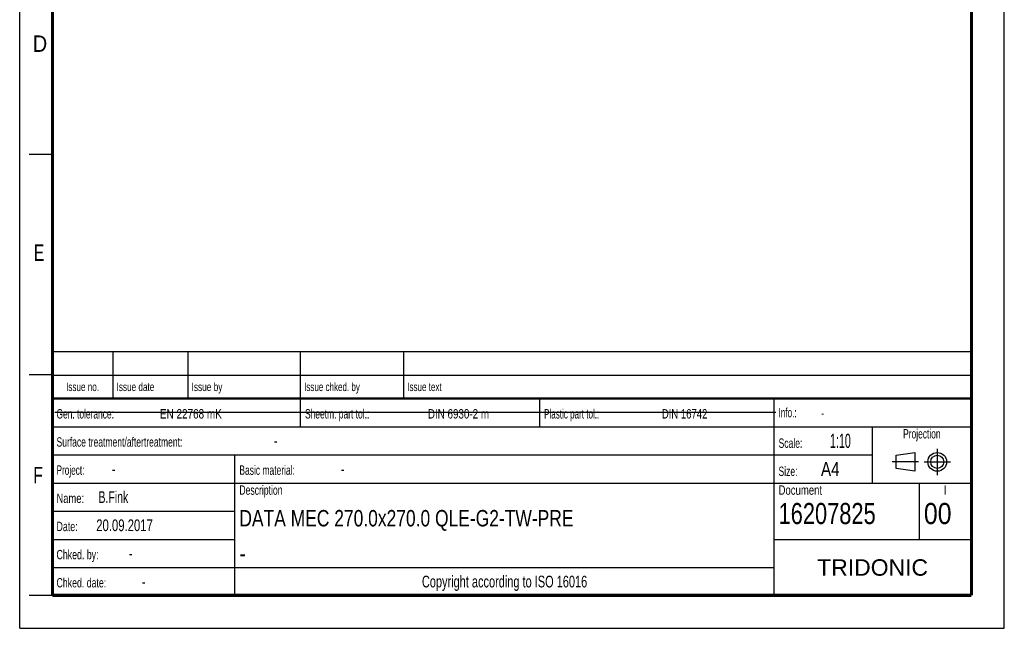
# Model space of a CAD drawing. Header units: millimetres. Extents: x 0 to 210, y 0 to 297.
# Tile 1 of 40: x 0 to 210, y 0 to 130. Entities that reach past the tile are written whole.
import ezdxf
from ezdxf.enums import TextEntityAlignment as Align

# ---------------------------------------------------------------- set-up
doc = ezdxf.new("R2010")
doc.units = ezdxf.units.MM
doc.header["$LTSCALE"] = 19.36
doc.linetypes.add('CENTER', pattern=[0.6, 0.375, -0.075, 0.075, -0.075])
doc.layers.get('0').update_dxf_attribs({"linetype": 'CONTINUOUS'})
doc.layers.add('DEFAULT_1', color=7, linetype='CENTER')
doc.layers.add('Z_NOTICE', color=7, linetype='CONTINUOUS')
doc.styles.get("Standard").update_dxf_attribs({"font": 'txt', "width": 0.7})
doc.styles.add('TEXTSTYLE_2', font='txt', dxfattribs={"width": 0.75})
doc.styles.add('TEXTSTYLE_5', font='arial.ttf')

# ---------------------------------------------------------------- blocks, each defined once
blk = doc.blocks.new('PROJEKTIONSMETHODE_BL0', base_point=(192.31, 35.47))
at = {"color": 2, "linetype": 'CONTINUOUS'}
for p, q in [((186.91, 36.87), (190.91, 37.47)), ((186.91, 34.07), (186.91, 36.87)), ((190.91, 37.47), (190.91, 33.47)), ((190.91, 33.47), (186.91, 34.07))]:
    blk.add_line(p, q, dxfattribs=at)
for radius in [2, 1.4]:
    blk.add_circle((195.71, 35.47), radius, dxfattribs=at)
at = {"layer": 'DEFAULT_1', "color": 2, "linetype": 'CENTER'}
for p, q in [((195.71, 38.27), (195.71, 32.67)), ((191.71, 35.47), (186.11, 35.47)), ((192.91, 35.47), (198.5, 35.47))]:
    blk.add_line(p, q, dxfattribs=at)

msp = doc.modelspace()

# ---------------------------------------------------------------- linework, layer by layer
at = {"color": 2, "linetype": 'CONTINUOUS'}
for p, q in [((0, 0), (0, 297)), ((210, 0), (210, 297)), ((7, 101), (2, 101)), ((6.91362, 48.96015), (6.91362, 58.96015)), ((6.91362, 58.96015), (202.91362, 58.96015)), ((19.91362, 48.96015), (19.91362, 58.96015)), ((35.91362, 48.96015), (35.91362, 58.96015)), ((59.91362, 48.96015), (59.91362, 58.96015)), ((81.91362, 48.96015), (81.91362, 58.96015)), ((202.91362, 48.96015), (202.91362, 58.96015)), ((7, 54), (2, 54)), ((6.91362, 53.96015), (202.91362, 53.96015)), ((6.91355, 6.96013), (6.91355, 48.96013)), ((6.91355, 48.96013), (202.91355, 48.96013)), ((6.91362, 48.96015), (202.91362, 48.96015)), ((59.91355, 42.96013), (59.91355, 48.96013)), ((110.91355, 42.96013), (110.91355, 48.96013)), ((160.91355, 6.96013), (160.91355, 48.96013)), ((202.91355, 6.96013), (202.91355, 48.96013)), ((6.91355, 42.96013), (202.91355, 42.96013)), ((181.91355, 30.96013), (181.91355, 42.96013)), ((6.91355, 36.96013), (181.91355, 36.96013)), ((45.91355, 6.96013), (45.91355, 36.96013)), ((6.91355, 30.96013), (202.91355, 30.96013)), ((191.91355, 18.96013), (191.91355, 30.96013)), ((6.91355, 24.96013), (45.91355, 24.96013)), ((6.91355, 18.96013), (45.91355, 18.96013)), ((160.91355, 18.96013), (202.91355, 18.96013)), ((6.91355, 12.96013), (160.91355, 12.96013)), ((7, 7), (2, 7)), ((6.91355, 6.96013), (202.91355, 6.96013)), ((0, 0), (210, 0))]:
    msp.add_line(p, q, dxfattribs=at)
at = {"color": 7, "linetype": 'CONTINUOUS'}
msp.add_line((7.46812, 46.04239), (161.26812, 46.04239), dxfattribs=at)
for points, const_width in [([(7, 7), (7, 290)], 0.7), ([(203, 7), (203, 290)], 0.7), ([(7, 49), (203, 49)], 0.5), ([(7, 7), (203, 7)], 0.7)]:
    msp.add_lwpolyline(points, dxfattribs=dict(at, const_width=const_width))

# ---------------------------------------------------------------- block references
at = {"color": 2, "linetype": 'CONTINUOUS'}
msp.add_blockref('PROJEKTIONSMETHODE_BL0', (192.30508, 35.46975), dxfattribs=at)

# ---------------------------------------------------------------- texts
at = {"color": 5, "linetype": 'CONTINUOUS', "style": 'TEXTSTYLE_2'}
for s, width, p in [('D', 0.904762, (2.80729, 122.85717)), ('E', 0.714286, (3.00245, 78.30247)), ('F', 0.714286, (2.92219, 30.89704))]:
    msp.add_text(s, height=3.5, dxfattribs=dict(at, width=width)).set_placement(p)
at = {"layer": 'Z_NOTICE', "color": 5, "linetype": 'CONTINUOUS', "style": 'TEXTSTYLE_2'}
for s, height, width, p in [('Issue date ', 1.8, 0.725108, (20.66362, 50.56015)), ('Issue by ', 1.8, 0.732804, (36.66362, 50.56015)), ('Issue chked. by', 1.8, 0.711111, (60.66362, 50.56015)), ('Issue text ', 1.8, 0.712121, (82.66362, 50.56015)), ('Gen. tolerance:', 2, 0.669841, (7.85105, 44.71013)), ('EN 22768 mK', 2, 0.792208, (29.91057, 44.71013)), ('Sheetm. part tol.:', 2, 0.67328, (60.85105, 44.71013)), ('DIN 6930-2 m', 2, 0.78373, (87.05343, 44.71013)), ('Plastic part tol.:', 2, 0.642857, (111.85105, 44.71013)), ('DIN 16742', 2, 0.759259, (136.95819, 44.71013)), ('Info.: ', 2, 0.64966, (161.85105, 44.96013)), ('Surface treatment/aftertreatment: ', 2, 0.681373, (7.85105, 38.71013)), ('Scale:  ', 2, 0.684524, (161.85105, 38.46013)), ('1:10', 3, 0.571429, (172.80343, 38.46013)), ('-', 2.5, 0.714286, (54.18438, 38.71013)), ('Project: ', 2, 0.656085, (7.85105, 32.71013)), ('-', 2.5, 0.714286, (19.66057, 32.71013)), ('Basic material: ', 2, 0.675595, (46.85105, 32.71013)), ('-', 2.5, 0.714286, (68.47009, 32.71013)), ('Size: ', 2, 0.678571, (161.85105, 32.46013)), (' A4', 3, 0.809524, (169.9939, 32.46013)), ('B.Fink', 2.5, 0.670635, (16.80343, 26.71013)), ('Description', 2, 0.688312, (46.85105, 28.46013)), ('Document', 2, 0.761905, (161.85105, 28.46013)), ('Name: ', 2, 0.746032, (7.85105, 26.71013)), ('16207825', 4.5, 0.77381, (161.85105, 22.21013)), ('00', 4.5, 0.880952, (192.85105, 22.21013)), ('20.09.2017', 2.5, 0.721429, (16.32724, 20.71013)), ('Date: ', 2, 0.706349, (7.85105, 20.71013)), ('Chked. by: ', 2, 0.701299, (7.85105, 14.71013)), ('-', 2.5, 0.714286, (23.27962, 14.71013)), ('Chked. date: ', 2, 0.699634, (7.85105, 8.71013)), ('-', 2.5, 0.714286, (26.04152, 8.71013))]:
    msp.add_text(s, height=height, dxfattribs=dict(at, width=width)).set_placement(p)
for s, height, width, p in [('Issue no.', 1.8, 0.719577, (13.41362, 50.56015)), ('Projection', 2, 0.671429, (192.41355, 40.46013)), ('I', 2, 0.833333, (197.41355, 28.46013)), ('Copyright according to ISO 16016', 2.5, 0.700149, (103.41355, 8.71013))]:
    msp.add_text(s, height=height, dxfattribs=dict(at, width=width)).set_placement(p, align=Align.CENTER)
at = {"layer": 'Z_NOTICE', "color": 5, "linetype": 'CONTINUOUS', "width": 0.714286}
msp.add_text('-', height=1.8, dxfattribs=at).set_placement((170.94628, 44.96013))
at = {"layer": 'Z_NOTICE', "color": 7, "linetype": 'CONTINUOUS', "style": 'TEXTSTYLE_2'}
for s, width, p in [('DATA MEC 270.0x270.0 QLE-G2-TW-PRE', 0.794118, (46.85105, 21.71013)), ('-', 0.904762, (46.85105, 14.21013))]:
    msp.add_text(s, height=3.5, dxfattribs=dict(at, width=width)).set_placement(p)
at = {"layer": 'Z_NOTICE', "color": 5, "linetype": 'CONTINUOUS', "style": 'TEXTSTYLE_5'}
msp.add_text('TRIDONIC', height=3.5, dxfattribs=at).set_placement((181.91355, 11.21013), align=Align.CENTER)

doc.saveas('drawing.dxf')
